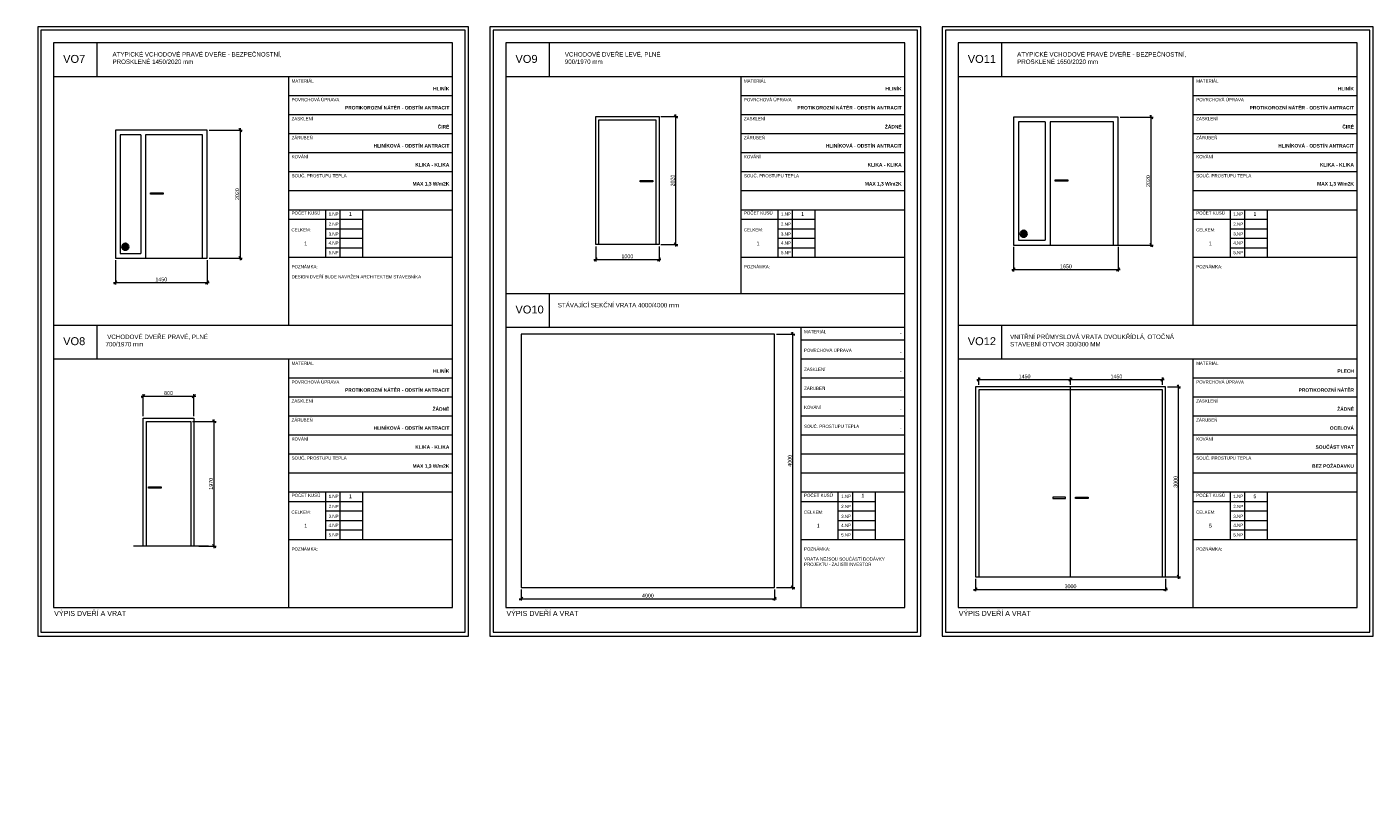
# Model space of a CAD drawing. Header units: millimetres. Extents: x 1370 to 200126, y -9734 to 86273.
# Tile 16 of 23: x 42785 to 64035, y 53182 to 65589. Entities that reach past the tile are written whole.
import ezdxf

# ---------------------------------------------------------------- set-up
doc = ezdxf.new("R2010")
doc.units = ezdxf.units.MM
doc.layers.get('0').update_dxf_attribs({"plot": 0})
doc.layers.add('000_NETISK', color=32, linetype='Continuous', lineweight=9, plot=False)
for name, color, linetype, lineweight in [('01_STAV_DVERE', 21, 'Continuous', 9), ('01_STAV_koty100', 4, 'Continuous', 13), ('01_STAV_nove kce - slabe', 70, 'Continuous', 13), ('01_STAV_popis100', 4, 'Continuous', 13), ('_zelena fasada', 60, 'Continuous', 35), ('AA_POPIS', 7, 'Continuous', 13), ('AA_ROZPISKY', 7, 'Continuous', 15)]:
    doc.layers.add(name, color=color, linetype=linetype, lineweight=lineweight)
doc.styles.add('5.0 M50', font='arial.ttf', dxfattribs={"height": 250})
doc.styles.add('KCA', font='arial.ttf')
doc.styles.get("Standard").update_dxf_attribs({"font": 'arial.ttf'})
doc.styles.add('TM_50_2.5', font='arial.ttf', dxfattribs={"height": 125})
doc.dimstyles.new('AS20', dxfattribs={"dimtxt": 60, "dimasz": 50, "dimexe": 30, "dimexo": 30, "dimgap": 20, "dimtad": 0, "dimdec": 0, "dimrnd": 5, "dimdsep": 46, "dimtxsty": 'KCA', "dimblk1": 'OBLIQUE', "dimblk2": 'OBLIQUE', "dimsah": 1, "dimcen": 100, "dimdle": 30, "dimclrd": 256, "dimclre": 256, "dimclrt": 256, "dimadec": 0, "dimazin": 0, "dimtfac": 0.8, "dimtdec": 0, "dimtix": 1, "dimtmove": 1, "dimatfit": 0, "dimldrblk": 'OPEN', "dimfxl": 1, "dimtvp": 0.8, "dimtolj": 1, "dimlwd": -1, "dimlwe": -1, "dimarcsym": 0})

# ---------------------------------------------------------------- blocks, each defined once
blk = doc.blocks.new('_OBLIQUE')
at = {"color": 0, "linetype": 'ByBlock'}
blk.add_line((-0.5, -0.5), (0.5, 0.5), dxfattribs=at)
blk = doc.blocks.new('*D28')
at = {"layer": '01_STAV_koty100', "transparency": 16777216}
for p, q in [((45401, 59364), (45770, 59364)), ((45740, 57364), (45740, 59394)), ((45501, 57394), (45770, 57394))]:
    blk.add_line(p, q, dxfattribs=at)
at = {"layer": 'Defpoints', "color": 0, "transparency": 16777216}
for p in [(45371, 59364), (45740, 59364), (45471, 57394)]:
    blk.add_point(p, dxfattribs=at)
at = {"layer": '01_STAV_koty100', "transparency": 16777216, "xscale": 50, "yscale": 50, "zscale": 50}
for p, rotation in [((45740, 59364), 90), ((45740, 57394), 270)]:
    blk.add_blockref('_OBLIQUE', p, dxfattribs=dict(at, rotation=rotation))
at = {"layer": '01_STAV_koty100', "transparency": 16777216, "insert": (45691, 58379), "char_height": 60, "attachment_point": 5, "rotation": 90, "style": 'KCA'}
blk.add_mtext('\\A1;1970', dxfattribs=at)
blk = doc.blocks.new('_OPEN')
at = {"color": 0, "linetype": 'ByBlock'}
for p, q in [((-1, 0.17), (0, 0)), ((0, 0), (-1, -0.17)), ((0, 0), (-1, 0))]:
    blk.add_line(p, q, dxfattribs=at)
blk = doc.blocks.new('*D29')
at = {"layer": '01_STAV_koty100', "transparency": 16777216}
for p, q in [((44591, 59762), (45451, 59762)), ((44621, 59444), (44621, 59792)), ((45421, 59444), (45421, 59792))]:
    blk.add_line(p, q, dxfattribs=at)
at = {"layer": 'Defpoints', "color": 0, "transparency": 16777216}
for p in [(45421, 59762), (44621, 59414), (45421, 59414)]:
    blk.add_point(p, dxfattribs=at)
at = {"layer": '01_STAV_koty100', "transparency": 16777216, "xscale": 50, "yscale": 50, "zscale": 50, "rotation": 180}
blk.add_blockref('_OBLIQUE', (44621, 59762), dxfattribs=at)
at = {"layer": '01_STAV_koty100', "transparency": 16777216, "xscale": 50, "yscale": 50, "zscale": 50}
blk.add_blockref('_OBLIQUE', (45421, 59762), dxfattribs=at)
at = {"layer": '01_STAV_koty100', "transparency": 16777216, "insert": (45021, 59811), "char_height": 60, "attachment_point": 5, "style": 'KCA'}
blk.add_mtext('\\A1;800', dxfattribs=at)
blk = doc.blocks.new('adfafdafa')
at = {"layer": '_zelena fasada', "ltscale": 1000}
h = blk.add_hatch(color=256, dxfattribs=at)
h.dxf.hatch_style = 1
h.paths.add_polyline_path([(-203514, -17329, 1), (-203414, -17329, 1)])
blk.add_circle((-203464, -17329), 50, dxfattribs=at)
blk = doc.blocks.new('*D30')
at = {"layer": '01_STAV_koty100', "transparency": 16777216}
for p, q in [((44181, 61910), (44181, 61525)), ((45631, 61910), (45631, 61525)), ((44151, 61555), (45661, 61555))]:
    blk.add_line(p, q, dxfattribs=at)
at = {"layer": 'Defpoints', "color": 0, "transparency": 16777216}
for p in [(44181, 61940), (45631, 61940), (45631, 61555)]:
    blk.add_point(p, dxfattribs=at)
at = {"layer": '01_STAV_koty100', "transparency": 16777216, "xscale": 50, "yscale": 50, "zscale": 50, "rotation": 180}
blk.add_blockref('_OBLIQUE', (44181, 61555), dxfattribs=at)
at = {"layer": '01_STAV_koty100', "transparency": 16777216, "xscale": 50, "yscale": 50, "zscale": 50}
blk.add_blockref('_OBLIQUE', (45631, 61555), dxfattribs=at)
at = {"layer": '01_STAV_koty100', "transparency": 16777216, "insert": (44906, 61604), "char_height": 60, "attachment_point": 5, "style": 'KCA'}
blk.add_mtext('\\A1;1450', dxfattribs=at)
blk = doc.blocks.new('*D31')
at = {"layer": '01_STAV_koty100', "transparency": 16777216}
for p, q in [((46154, 61910), (46154, 63990)), ((45661, 63960), (46184, 63960)), ((45661, 61940), (46184, 61940))]:
    blk.add_line(p, q, dxfattribs=at)
at = {"layer": 'Defpoints', "color": 0, "transparency": 16777216}
for p in [(45631, 63960), (46154, 63960), (45631, 61940)]:
    blk.add_point(p, dxfattribs=at)
at = {"layer": '01_STAV_koty100', "transparency": 16777216, "xscale": 50, "yscale": 50, "zscale": 50}
for p, rotation in [((46154, 63960), 90), ((46154, 61940), 270)]:
    blk.add_blockref('_OBLIQUE', p, dxfattribs=dict(at, rotation=rotation))
at = {"layer": '01_STAV_koty100', "transparency": 16777216, "insert": (46105, 62950), "char_height": 60, "attachment_point": 5, "rotation": 90, "style": 'KCA'}
blk.add_mtext('\\A1;2020', dxfattribs=at)
blk = doc.blocks.new('*D32')
at = {"layer": '01_STAV_koty100', "transparency": 16777216}
for p, q in [((51764, 62125), (51764, 61889)), ((52764, 62125), (52764, 61889)), ((51734, 61919), (52794, 61919))]:
    blk.add_line(p, q, dxfattribs=at)
at = {"layer": 'Defpoints', "color": 0, "transparency": 16777216}
for p in [(51764, 62155), (52764, 62155), (52764, 61919)]:
    blk.add_point(p, dxfattribs=at)
at = {"layer": '01_STAV_koty100', "transparency": 16777216, "xscale": 50, "yscale": 50, "zscale": 50, "rotation": 180}
blk.add_blockref('_OBLIQUE', (51764, 61919), dxfattribs=at)
at = {"layer": '01_STAV_koty100', "transparency": 16777216, "xscale": 50, "yscale": 50, "zscale": 50}
blk.add_blockref('_OBLIQUE', (52764, 61919), dxfattribs=at)
at = {"layer": '01_STAV_koty100', "transparency": 16777216, "insert": (52264, 61968), "char_height": 60, "attachment_point": 5, "style": 'KCA'}
blk.add_mtext('\\A1;1000', dxfattribs=at)
blk = doc.blocks.new('*D33')
at = {"layer": '01_STAV_koty100', "transparency": 16777216}
for p, q in [((53028, 62125), (53028, 64205)), ((52794, 64175), (53058, 64175)), ((52794, 62155), (53058, 62155))]:
    blk.add_line(p, q, dxfattribs=at)
at = {"layer": 'Defpoints', "color": 0, "transparency": 16777216}
for p in [(52764, 64175), (53028, 64175), (52764, 62155)]:
    blk.add_point(p, dxfattribs=at)
at = {"layer": '01_STAV_koty100', "transparency": 16777216, "xscale": 50, "yscale": 50, "zscale": 50}
for p, rotation in [((53028, 64175), 90), ((53028, 62155), 270)]:
    blk.add_blockref('_OBLIQUE', p, dxfattribs=dict(at, rotation=rotation))
at = {"layer": '01_STAV_koty100', "transparency": 16777216, "insert": (52979, 63165), "char_height": 60, "attachment_point": 5, "rotation": 90, "style": 'KCA'}
blk.add_mtext('\\A1;2020', dxfattribs=at)
blk = doc.blocks.new('*D34')
at = {"layer": '01_STAV_koty100', "transparency": 16777216}
for p, q in [((50557, 56565), (54617, 56565)), ((50587, 56712), (50587, 56535)), ((54587, 56712), (54587, 56535))]:
    blk.add_line(p, q, dxfattribs=at)
at = {"layer": 'Defpoints', "color": 0, "transparency": 16777216}
for p in [(50587, 56742), (54587, 56742), (54587, 56565)]:
    blk.add_point(p, dxfattribs=at)
at = {"layer": '01_STAV_koty100', "transparency": 16777216, "xscale": 50, "yscale": 50, "zscale": 50, "rotation": 180}
blk.add_blockref('_OBLIQUE', (50587, 56565), dxfattribs=at)
at = {"layer": '01_STAV_koty100', "transparency": 16777216, "xscale": 50, "yscale": 50, "zscale": 50}
blk.add_blockref('_OBLIQUE', (54587, 56565), dxfattribs=at)
at = {"layer": '01_STAV_koty100', "transparency": 16777216, "insert": (52587, 56614), "char_height": 60, "attachment_point": 5, "style": 'KCA'}
blk.add_mtext('\\A1;4000', dxfattribs=at)
blk = doc.blocks.new('*D35')
at = {"layer": '01_STAV_koty100', "transparency": 16777216}
for p, q in [((54617, 60742), (54906, 60742)), ((54876, 56712), (54876, 60772)), ((54617, 56742), (54906, 56742))]:
    blk.add_line(p, q, dxfattribs=at)
at = {"layer": 'Defpoints', "color": 0, "transparency": 16777216}
for p in [(54587, 60742), (54876, 60742), (54587, 56742)]:
    blk.add_point(p, dxfattribs=at)
at = {"layer": '01_STAV_koty100', "transparency": 16777216, "xscale": 50, "yscale": 50, "zscale": 50}
for p, rotation in [((54876, 60742), 90), ((54876, 56742), 270)]:
    blk.add_blockref('_OBLIQUE', p, dxfattribs=dict(at, rotation=rotation))
at = {"layer": '01_STAV_koty100', "transparency": 16777216, "insert": (54827, 58742), "char_height": 60, "attachment_point": 5, "rotation": 90, "style": 'KCA'}
blk.add_mtext('\\A1;4000', dxfattribs=at)
blk = doc.blocks.new('*D36')
at = {"layer": '01_STAV_koty100', "transparency": 16777216}
for p, q in [((58361, 62116), (58361, 61731)), ((60011, 62116), (60011, 61731)), ((58331, 61761), (60041, 61761))]:
    blk.add_line(p, q, dxfattribs=at)
at = {"layer": 'Defpoints', "color": 0, "transparency": 16777216}
for p in [(58361, 62146), (60011, 62146), (60011, 61761)]:
    blk.add_point(p, dxfattribs=at)
at = {"layer": '01_STAV_koty100', "transparency": 16777216, "xscale": 50, "yscale": 50, "zscale": 50, "rotation": 180}
blk.add_blockref('_OBLIQUE', (58361, 61761), dxfattribs=at)
at = {"layer": '01_STAV_koty100', "transparency": 16777216, "xscale": 50, "yscale": 50, "zscale": 50}
blk.add_blockref('_OBLIQUE', (60011, 61761), dxfattribs=at)
at = {"layer": '01_STAV_koty100', "transparency": 16777216, "insert": (59186, 61810), "char_height": 60, "attachment_point": 5, "style": 'KCA'}
blk.add_mtext('\\A1;1650', dxfattribs=at)
blk = doc.blocks.new('*D37')
at = {"layer": '01_STAV_koty100', "transparency": 16777216}
for p, q in [((60534, 62116), (60534, 64196)), ((60041, 64166), (60564, 64166)), ((59941, 62146), (60564, 62146))]:
    blk.add_line(p, q, dxfattribs=at)
at = {"layer": 'Defpoints', "color": 0, "transparency": 16777216}
for p in [(60011, 64166), (60534, 64166), (59911, 62146)]:
    blk.add_point(p, dxfattribs=at)
at = {"layer": '01_STAV_koty100', "transparency": 16777216, "xscale": 50, "yscale": 50, "zscale": 50}
for p, rotation in [((60534, 64166), 90), ((60534, 62146), 270)]:
    blk.add_blockref('_OBLIQUE', p, dxfattribs=dict(at, rotation=rotation))
at = {"layer": '01_STAV_koty100', "transparency": 16777216, "insert": (60485, 63156), "char_height": 60, "attachment_point": 5, "rotation": 90, "style": 'KCA'}
blk.add_mtext('\\A1;2020', dxfattribs=at)
blk = doc.blocks.new('*D142')
at = {"layer": '01_STAV_koty100', "transparency": 16777216}
for p, q in [((60966, 56880), (60966, 59940)), ((60789, 59910), (60996, 59910)), ((60639, 56910), (60996, 56910))]:
    blk.add_line(p, q, dxfattribs=at)
at = {"layer": 'Defpoints', "color": 0, "transparency": 16777216}
for p in [(60759, 59910), (60966, 59910), (60609, 56910)]:
    blk.add_point(p, dxfattribs=at)
at = {"layer": '01_STAV_koty100', "transparency": 16777216, "xscale": 50, "yscale": 50, "zscale": 50}
for p, rotation in [((60966, 59910), 90), ((60966, 56910), 270)]:
    blk.add_blockref('_OBLIQUE', p, dxfattribs=dict(at, rotation=rotation))
at = {"layer": '01_STAV_koty100', "transparency": 16777216, "insert": (60917, 58410), "char_height": 60, "attachment_point": 5, "rotation": 90, "style": 'KCA'}
blk.add_mtext('\\A1;3000', dxfattribs=at)
blk = doc.blocks.new('*D143')
at = {"layer": '01_STAV_koty100', "transparency": 16777216}
for p, q in [((57759, 56880), (57759, 56682)), ((60759, 56880), (60759, 56682)), ((57729, 56712), (60789, 56712))]:
    blk.add_line(p, q, dxfattribs=at)
at = {"layer": 'Defpoints', "color": 0, "transparency": 16777216}
for p in [(57759, 56910), (60759, 56910), (60759, 56712)]:
    blk.add_point(p, dxfattribs=at)
at = {"layer": '01_STAV_koty100', "transparency": 16777216, "xscale": 50, "yscale": 50, "zscale": 50, "rotation": 180}
blk.add_blockref('_OBLIQUE', (57759, 56712), dxfattribs=at)
at = {"layer": '01_STAV_koty100', "transparency": 16777216, "xscale": 50, "yscale": 50, "zscale": 50}
blk.add_blockref('_OBLIQUE', (60759, 56712), dxfattribs=at)
at = {"layer": '01_STAV_koty100', "transparency": 16777216, "insert": (59259, 56761), "char_height": 60, "attachment_point": 5, "style": 'KCA'}
blk.add_mtext('\\A1;3000', dxfattribs=at)
blk = doc.blocks.new('*D144')
at = {"layer": '01_STAV_koty100', "transparency": 16777216}
for p, q in [((59229, 60024), (60739, 60024)), ((59259, 59940), (59259, 60054)), ((60709, 59940), (60709, 60054))]:
    blk.add_line(p, q, dxfattribs=at)
at = {"layer": 'Defpoints', "color": 0, "transparency": 16777216}
for p in [(60709, 60024), (59259, 59910), (60709, 59910)]:
    blk.add_point(p, dxfattribs=at)
at = {"layer": '01_STAV_koty100', "transparency": 16777216, "xscale": 50, "yscale": 50, "zscale": 50, "rotation": 180}
blk.add_blockref('_OBLIQUE', (59259, 60024), dxfattribs=at)
at = {"layer": '01_STAV_koty100', "transparency": 16777216, "xscale": 50, "yscale": 50, "zscale": 50}
blk.add_blockref('_OBLIQUE', (60709, 60024), dxfattribs=at)
at = {"layer": '01_STAV_koty100', "transparency": 16777216, "insert": (59984, 60073), "char_height": 60, "attachment_point": 5, "style": 'KCA'}
blk.add_mtext('\\A1;1450', dxfattribs=at)
blk = doc.blocks.new('*D145')
at = {"layer": '01_STAV_koty100', "transparency": 16777216}
for p, q in [((57779, 60024), (59289, 60024)), ((57809, 59940), (57809, 60054)), ((59259, 59940), (59259, 60054))]:
    blk.add_line(p, q, dxfattribs=at)
at = {"layer": 'Defpoints', "color": 0, "transparency": 16777216}
for p in [(59259, 60024), (57809, 59910), (59259, 59910)]:
    blk.add_point(p, dxfattribs=at)
at = {"layer": '01_STAV_koty100', "transparency": 16777216, "xscale": 50, "yscale": 50, "zscale": 50, "rotation": 180}
blk.add_blockref('_OBLIQUE', (57809, 60024), dxfattribs=at)
at = {"layer": '01_STAV_koty100', "transparency": 16777216, "xscale": 50, "yscale": 50, "zscale": 50}
blk.add_blockref('_OBLIQUE', (59259, 60024), dxfattribs=at)
at = {"layer": '01_STAV_koty100', "transparency": 16777216, "insert": (58534, 60073), "char_height": 60, "attachment_point": 5, "style": 'KCA'}
blk.add_mtext('\\A1;1450', dxfattribs=at)

msp = doc.modelspace()

# ---------------------------------------------------------------- linework, layer by layer
at = {"layer": '000_NETISK', "color": 7, "ltscale": 1000}
for points in [[(42955, 65588.9), (42955, 55971.7), (49755, 55971.7), (49755, 65588.9)], [(42955, 55971.7), (49755, 55971.7), (49755, 65588.9), (42955, 65588.9)], [(43005, 65538.9), (43005, 56039.3), (49705, 56039.3), (49705, 65538.9)], [(50095, 65588.9), (50095, 55971.7), (56895, 55971.7), (56895, 65588.9)], [(50095, 55971.7), (56895, 55971.7), (56895, 65588.9), (50095, 65588.9)], [(50145, 65538.9), (50145, 56039.3), (56845, 56039.3), (56845, 65538.9)], [(57235, 65588.9), (57235, 55971.7), (64035, 55971.7), (64035, 65588.9)], [(57235, 55971.7), (64035, 55971.7), (64035, 65588.9), (57235, 65588.9)], [(57285, 65538.9), (57285, 56039.3), (63985, 56039.3), (63985, 65538.9)]]:
    msp.add_lwpolyline(points, close=True, dxfattribs=at)
at = {"layer": '01_STAV_nove kce - slabe', "color": 7}
for p, q in [((58861.2, 64091.3), (58861.2, 62221.3)), ((58936.2, 64091.3), (58936.2, 62146.3)), ((44581.2, 63885.4), (44581.2, 62015.4)), ((44656.2, 63885.4), (44656.2, 61940.4)), ((59259.2, 56909.9), (59259.2, 59909.9)), ((44671.1, 57393.5), (44468.3, 57393.5)), ((45650.7, 57393.5), (45371.1, 57393.5))]:
    msp.add_line(p, q, dxfattribs=at)
for points in [[(51764, 64174.8), (52764, 64174.8), (52764, 62154.8), (51764, 62154.8)], [(58361.2, 62146.3), (60011.2, 62146.3), (60011.2, 64166.3), (58361.2, 64166.3)], [(44181.2, 61940.4), (45631.2, 61940.4), (45631.2, 63960.4), (44181.2, 63960.4)], [(52463.8, 63166.3), (52663.8, 63166.3), (52663.8, 63146.3), (52463.8, 63146.3)], [(59016, 63174.8), (59216, 63174.8), (59216, 63154.8), (59016, 63154.8)], [(44736, 62968.9), (44936, 62968.9), (44936, 62948.9), (44736, 62948.9)], [(50587, 56742.5), (54587, 56742.5), (54587, 60742.5), (50587, 60742.5)], [(57759.2, 56909.9), (60759.2, 56909.9), (60759.2, 59909.9), (57759.2, 59909.9)], [(57809.2, 56909.9), (60709.2, 56909.9), (60709.2, 59859.9), (57809.2, 59859.9)], [(44671.1, 59363.5), (45371.1, 59363.5), (45371.1, 57393.5), (44671.1, 57393.5)], [(44703.3, 58328.7), (44903.3, 58328.7), (44903.3, 58308.7), (44703.3, 58308.7)], [(59179.4, 58165.9), (58979.4, 58165.9), (58979.4, 58145.9), (59179.4, 58145.9)], [(59339.1, 58165.9), (59539.1, 58165.9), (59539.1, 58145.9), (59339.1, 58145.9)]]:
    msp.add_lwpolyline(points, close=True, dxfattribs=at)
for points in [[(51814, 62154.8), (51814, 64124.8), (52714, 64124.8), (52714, 62154.8)], [(58861.2, 64091.3), (58436.2, 64091.3), (58436.2, 62221.3), (58861.2, 62221.3)], [(59936.2, 62146.3), (59936.2, 64091.3), (58936.2, 64091.3)], [(44581.2, 63885.4), (44256.2, 63885.4), (44256.2, 62015.4), (44581.2, 62015.4)], [(45556.2, 61940.4), (45556.2, 63885.4), (44656.2, 63885.4)], [(44621.1, 57393.5), (44621.1, 59413.5), (45421.1, 59413.5), (45421.1, 57393.5)]]:
    msp.add_lwpolyline(points, dxfattribs=at)
at = {"layer": '01_STAV_popis100', "color": 7, "ltscale": 1000}
for p, q in [((43890, 65338.9), (43890, 64804.9)), ((51030, 65338.9), (51030, 64804.9)), ((58170, 65338.9), (58170, 64804.9)), ((43205, 64804.9), (49505, 64804.9)), ((46912, 64804.9), (46912, 60881.4)), ((50345, 64804.9), (56645, 64804.9)), ((54052, 64804.9), (54052, 61383.9)), ((57485, 64804.9), (63785, 64804.9)), ((61192, 64804.9), (61192, 60881.4)), ((46912, 64504.9), (49505, 64504.9)), ((54052, 64504.9), (56645, 64504.9)), ((61192, 64504.9), (63785, 64504.9)), ((46912, 64204.9), (49505, 64204.9)), ((54052, 64204.9), (56645, 64204.9)), ((61192, 64204.9), (63785, 64204.9)), ((46912, 63904.9), (49505, 63904.9)), ((54052, 63904.9), (56645, 63904.9)), ((61192, 63904.9), (63785, 63904.9)), ((46912, 63604.9), (49505, 63604.9)), ((54052, 63604.9), (56645, 63604.9)), ((61192, 63604.9), (63785, 63604.9)), ((46912, 63304.9), (49505, 63304.9)), ((54052, 63304.9), (56645, 63304.9)), ((61192, 63304.9), (63785, 63304.9)), ((46912, 63004.9), (49505, 63004.9)), ((54052, 63004.9), (56645, 63004.9)), ((61192, 63004.9), (63785, 63004.9)), ((46912, 62704.9), (49505, 62704.9)), ((47497.5, 62704.9), (47497.5, 61954.9)), ((47727, 62704.9), (47727, 61954.9)), ((48083, 62704.9), (48083, 61954.9)), ((54052, 62704.9), (56645, 62704.9)), ((54637.5, 62704.9), (54637.5, 61954.9)), ((54867, 62704.9), (54867, 61954.9)), ((55223, 62704.9), (55223, 61954.9)), ((61192, 62704.9), (63785, 62704.9)), ((61777.5, 62704.9), (61777.5, 61954.9)), ((62007, 62704.9), (62007, 61954.9)), ((62363, 62704.9), (62363, 61954.9)), ((46912, 62554.9), (48083, 62554.9)), ((54052, 62554.9), (55223, 62554.9)), ((61192, 62554.9), (62363, 62554.9)), ((47497.5, 62404.9), (48083, 62404.9)), ((54637.5, 62404.9), (55223, 62404.9)), ((61777.5, 62404.9), (62363, 62404.9)), ((47497.5, 62254.9), (48083, 62254.9)), ((47497.5, 62104.9), (48083, 62104.9)), ((54637.5, 62254.9), (55223, 62254.9)), ((54637.5, 62104.9), (55223, 62104.9)), ((61777.5, 62254.9), (62363, 62254.9)), ((61777.5, 62104.9), (62363, 62104.9)), ((46912, 61954.9), (49505, 61954.9)), ((54052, 61954.9), (56645, 61954.9)), ((61192, 61954.9), (63785, 61954.9)), ((50345, 61383.9), (56645, 61383.9)), ((51030, 61383.9), (51030, 60849.9)), ((43205, 60883.9), (49505, 60883.9)), ((43890, 60883.9), (43890, 60349.9)), ((50345, 60849.9), (56645, 60849.9)), ((55002, 60849.9), (55002, 56426.4)), ((57485, 60883.9), (63785, 60883.9)), ((58170, 60883.9), (58170, 60349.9)), ((55002, 60649.9), (56645, 60649.9)), ((43205, 60349.9), (49505, 60349.9)), ((46912, 60349.9), (46912, 56426.4)), ((55002, 60349.9), (56645, 60349.9)), ((57485, 60349.9), (63785, 60349.9)), ((61192, 60349.9), (61192, 56426.4)), ((46912, 60049.9), (49505, 60049.9)), ((55002, 60049.9), (56645, 60049.9)), ((61192, 60049.9), (63785, 60049.9)), ((46912, 59749.9), (49505, 59749.9)), ((55002, 59749.9), (56645, 59749.9)), ((61192, 59749.9), (63785, 59749.9)), ((46912, 59449.9), (49505, 59449.9)), ((55002, 59449.9), (56645, 59449.9)), ((61192, 59449.9), (63785, 59449.9)), ((46912, 59149.9), (49505, 59149.9)), ((55002, 59149.9), (56645, 59149.9)), ((61192, 59149.9), (63785, 59149.9)), ((46912, 58849.9), (49505, 58849.9)), ((55002, 58849.9), (56645, 58849.9)), ((61192, 58849.9), (63785, 58849.9)), ((46912, 58549.9), (49505, 58549.9)), ((55002, 58549.9), (56645, 58549.9)), ((61192, 58549.9), (63785, 58549.9)), ((46912, 58249.9), (49505, 58249.9)), ((47497.5, 58249.9), (47497.5, 57499.9)), ((47727, 58249.9), (47727, 57499.9)), ((48083, 58249.9), (48083, 57499.9)), ((55002, 58249.9), (56645, 58249.9)), ((55587.5, 58249.9), (55587.5, 57499.9)), ((55817, 58249.9), (55817, 57499.9)), ((56173, 58249.9), (56173, 57499.9)), ((61192, 58249.9), (63785, 58249.9)), ((61777.5, 58249.9), (61777.5, 57499.9)), ((62007, 58249.9), (62007, 57499.9)), ((62363, 58249.9), (62363, 57499.9)), ((46912, 58099.9), (48083, 58099.9)), ((55002, 58099.9), (56173, 58099.9)), ((61192, 58099.9), (62363, 58099.9)), ((47497.5, 57949.9), (48083, 57949.9)), ((55587.5, 57949.9), (56173, 57949.9)), ((61777.5, 57949.9), (62363, 57949.9)), ((47497.5, 57799.9), (48083, 57799.9)), ((47497.5, 57649.9), (48083, 57649.9)), ((55587.5, 57799.9), (56173, 57799.9)), ((55587.5, 57649.9), (56173, 57649.9)), ((61777.5, 57799.9), (62363, 57799.9)), ((61777.5, 57649.9), (62363, 57649.9)), ((46912, 57499.9), (49505, 57499.9)), ((55002, 57499.9), (56645, 57499.9)), ((61192, 57499.9), (63785, 57499.9))]:
    msp.add_line(p, q, dxfattribs=at)
for points in [[(43205, 65338.9), (43205, 56428.9), (49505, 56428.9), (49505, 65338.9)], [(50345, 65338.9), (50345, 56428.9), (56645, 56428.9), (56645, 65338.9)], [(57485, 65338.9), (57485, 56428.9), (63785, 56428.9), (63785, 65338.9)]]:
    msp.add_lwpolyline(points, close=True, dxfattribs=at)

# ---------------------------------------------------------------- block references
at = {"layer": '_zelena fasada', "color": 7, "rotation": 359.994372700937}
for p in [(261985.4, 79633.7), (247804.9, 79427.9)]:
    msp.add_blockref('adfafdafa', p, dxfattribs=at)

# ---------------------------------------------------------------- texts
at = {"layer": '01_STAV_DVERE', "color": 7, "char_height": 125, "attachment_point": 1, "style": 'TM_50_2.5'}
for s, insert in [('VO7', (43356.6, 65146.9)), ('VO9', (50496.6, 65146.9)), ('VO11', (57636.6, 65146.9)), ('VO10', (50496.6, 61191.9)), ('VO8', (43356.6, 60691.9)), ('VO12', (57636.6, 60691.9))]:
    msp.add_mtext_dynamic_manual_height_columns(s, width=385.67, gutter_width=12.5, heights=[0], dxfattribs=dict(at, insert=insert))
at = {"layer": 'AA_POPIS', "color": 7, "attachment_point": 1, "rotation": 359.99437, "style": '5.0 M50'}
for s, width, heights, insert, char_height in [('\\A1;ATYPICKÉ VCHODOVÉ PRAVÉ DVEŘE - BEZPEČNOSTNÍ, PROSKLENÉ 1450/2020 mm', 3185.769, [0], (44136, 65191.4), 70), ('\\A1;VCHODOVÉ DVEŘE LEVÉ, PLNÉ\\P900/1970 mm', 3185.805, [563.5], (51276, 65191.4), 70), ('\\A1;ATYPICKÉ VCHODOVÉ PRAVÉ DVEŘE - BEZPEČNOSTNÍ, PROSKLENÉ 1650/2020 mm', 3185.769, [0], (58416, 65191.4), 70), ('MATERIÁL', 672.312, [0], (46963, 64759.9), 50), ('MATERIÁL', 672.312, [0], (54103, 64759.9), 50), ('MATERIÁL', 672.312, [0], (61243, 64759.9), 50), ('POVRCHOVÁ ÚPRAVA', 1088.492, [0], (46963, 64465.4), 50), ('POVRCHOVÁ ÚPRAVA', 1088.492, [0], (54103, 64465.4), 50), ('POVRCHOVÁ ÚPRAVA', 1088.492, [0], (61243, 64465.4), 50), ('ZASKLENÍ', 672.312, [0], (46963, 64165.4), 50), ('ZASKLENÍ', 672.312, [0], (54103, 64165.4), 50), ('ZASKLENÍ', 672.312, [0], (61243, 64165.4), 50), ('ZÁRUBEŇ', 942.754, [0], (46963, 63865.4), 50), ('ZÁRUBEŇ', 942.754, [0], (54103, 63865.4), 50), ('ZÁRUBEŇ', 942.754, [0], (61243, 63865.4), 50), ('KOVÁNÍ', 942.754, [0], (46963, 63565.4), 50), ('KOVÁNÍ', 942.754, [0], (54103, 63565.4), 50), ('KOVÁNÍ', 942.754, [0], (61243, 63565.4), 50), ('SOUČ. PROSTUPU TEPLA', 942.754, [0], (46963, 63265.4), 50), ('SOUČ. PROSTUPU TEPLA', 942.754, [0], (54103, 63265.4), 50), ('SOUČ. PROSTUPU TEPLA', 942.754, [0], (61243, 63265.4), 50), ('POČET KUSŮ', 942.754, [0], (46963, 62677.4), 50), ('2.NP', 942.754, [0], (47548.5, 62501.8), 50), ('1.NP', 942.754, [0], (47548.5, 62661.9), 50), ('1', 1526.496, [60.2], (47866.5, 62666.8), 60), ('POČET KUSŮ', 942.754, [0], (54103, 62677.4), 50), ('2.NP', 942.754, [0], (54688.5, 62501.8), 50), ('1.NP', 942.754, [0], (54688.5, 62661.9), 50), ('1', 1526.496, [60.2], (55006.5, 62666.8), 60), ('POČET KUSŮ', 942.754, [0], (61243, 62677.4), 50), ('2.NP', 942.754, [0], (61828.5, 62501.8), 50), ('1.NP', 942.754, [0], (61828.5, 62661.9), 50), ('1', 1526.496, [60.2], (62146.5, 62666.8), 60), ('CELKEM:', 942.754, [0], (46961, 62411.9), 50), ('3.NP', 942.754, [0], (47548.5, 62345.4), 50), ('CELKEM:', 942.754, [0], (54101, 62411.9), 50), ('3.NP', 942.754, [0], (54688.5, 62345.4), 50), ('CELKEM:', 942.754, [0], (61241, 62411.9), 50), ('3.NP', 942.754, [0], (61828.5, 62345.4), 50), ('1', 1526.496, [0], (47162.5, 62202.4), 60), ('4.NP', 942.754, [0], (47548.5, 62203.8), 50), ('5.NP', 942.754, [0], (47548.5, 62052.1), 50), ('1', 1526.496, [0], (54302.5, 62202.4), 60), ('4.NP', 942.754, [0], (54688.5, 62203.8), 50), ('5.NP', 942.754, [0], (54688.5, 62052.1), 50), ('1', 1526.496, [0], (61442.5, 62202.4), 60), ('4.NP', 942.754, [0], (61828.5, 62203.8), 50), ('5.NP', 942.754, [0], (61828.5, 62052.1), 50), ('POZNÁMKA:', 942.754, [0], (46963, 61829.6), 50), ('POZNÁMKA:', 942.754, [0], (54103, 61829.6), 50), ('POZNÁMKA:', 942.754, [0], (61243, 61829.6), 50), ('DESIGN DVEŘÍ BUDE NAVRŽEN ARCHITEKTEM STAVEBNÍKA', 2445.244, [0], (46963, 61670.9), 50), ('\\A1;STÁVAJÍCÍ SEKČNÍ VRATA 4000/4000 mm', 3185.769, [0], (51165.3, 61233.3), 70), ('MATERIÁL', 672.312, [0], (55053, 60804.9), 50), ('\\A1; VCHODOVÉ DVEŘE PRAVÉ, PLNÉ\\P700/1970 mm', 3185.769, [0], (44025.3, 60733.3), 70), ('\\A1;VNITŘNÍ PRŮMYSLOVÁ VRATA DVOUKŘÍDLÁ, OTOČNÁ\\PSTAVEBNÍ OTVOR 300/300 MM', 3185.769, [0], (58305.3, 60733.3), 70), ('POVRCHOVÁ ÚPRAVA', 1088.492, [0], (55053, 60510.4), 50), ('MATERIÁL', 672.312, [0], (46963, 60304.9), 50), ('ZASKLENÍ', 672.312, [0], (55053, 60210.4), 50), ('MATERIÁL', 672.312, [0], (61243, 60304.9), 50), ('POVRCHOVÁ ÚPRAVA', 1088.492, [0], (46963, 60010.4), 50), ('ZÁRUBEŇ', 942.754, [0], (55053, 59910.4), 50), ('POVRCHOVÁ ÚPRAVA', 1088.492, [0], (61243, 60010.4), 50), ('ZASKLENÍ', 672.312, [0], (46963, 59710.4), 50), ('ZASKLENÍ', 672.312, [0], (61243, 59710.4), 50), ('KOVÁNÍ', 942.754, [0], (55053, 59610.4), 50), ('ZÁRUBEŇ', 942.754, [0], (46963, 59410.4), 50), ('SOUČ. PROSTUPU TEPLA', 942.754, [0], (55053, 59310.4), 50), ('ZÁRUBEŇ', 942.754, [0], (61243, 59410.4), 50), ('KOVÁNÍ', 942.754, [0], (46963, 59110.4), 50), ('KOVÁNÍ', 942.754, [0], (61243, 59110.4), 50), ('SOUČ. PROSTUPU TEPLA', 942.754, [0], (46963, 58810.4), 50), ('SOUČ. PROSTUPU TEPLA', 942.754, [0], (61243, 58810.4), 50), ('POČET KUSŮ', 942.754, [0], (46963, 58222.4), 50), ('POČET KUSŮ', 942.754, [0], (55053, 58222.4), 50), ('POČET KUSŮ', 942.754, [0], (61243, 58222.4), 50), ('2.NP', 942.754, [0], (47548.5, 58046.8), 50), ('1.NP', 942.754, [0], (47548.5, 58206.9), 50), ('1', 1526.496, [60.2], (47866.5, 58211.8), 60), ('2.NP', 942.754, [0], (55638.5, 58046.8), 50), ('1.NP', 942.754, [0], (55638.5, 58206.9), 50), ('1', 1526.496, [0], (55958.2, 58222.9), 60), ('2.NP', 942.754, [0], (61828.5, 58046.8), 50), ('1.NP', 942.754, [0], (61828.5, 58206.9), 50), ('5', 1526.496, [60.2], (62146.5, 58211.8), 60), ('CELKEM:', 942.754, [0], (46961, 57956.9), 50), ('3.NP', 942.754, [0], (47548.5, 57890.4), 50), ('CELKEM:', 942.754, [0], (55051, 57956.9), 50), ('3.NP', 942.754, [0], (55638.5, 57890.4), 50), ('CELKEM:', 942.754, [0], (61241, 57956.9), 50), ('3.NP', 942.754, [0], (61828.5, 57890.4), 50), ('1', 1526.496, [0], (47162.5, 57747.4), 60), ('4.NP', 942.754, [0], (47548.5, 57748.8), 50), ('5.NP', 942.754, [0], (47548.5, 57597.1), 50), ('1', 1526.496, [0], (55252.5, 57747.4), 60), ('4.NP', 942.754, [0], (55638.5, 57748.8), 50), ('5.NP', 942.754, [0], (55638.5, 57597.1), 50), ('5', 1526.496, [0], (61442.5, 57747.4), 60), ('4.NP', 942.754, [0], (61828.5, 57748.8), 50), ('5.NP', 942.754, [0], (61828.5, 57597.1), 50), ('POZNÁMKA:', 942.754, [0], (46963, 57374.6), 50), ('POZNÁMKA:', 942.754, [0], (55053, 57374.6), 50), ('POZNÁMKA:', 942.754, [0], (61243, 57374.6), 50), ('VRATA NEJSOU SOUČÁSTÍ DODÁVKY PROJEKTU - ZAJISTÍ INVESTOR', 1426.98, [0], (55053, 57215.9), 50), ('VÝPIS DVEŘÍ A VRAT', 1635, [0], (43215, 56372.5), 80), ('VÝPIS DVEŘÍ A VRAT', 1635, [0], (50355, 56372.5), 80), ('VÝPIS DVEŘÍ A VRAT', 1635, [0], (57495, 56372.5), 80)]:
    msp.add_mtext_dynamic_manual_height_columns(s, width=width, gutter_width=1250, heights=heights, dxfattribs=dict(at, insert=insert, char_height=char_height))
at = {"layer": 'AA_POPIS', "color": 7, "char_height": 55, "attachment_point": 3, "rotation": 359.99437}
for s, insert in [('\\pt1155;{\\fArial|b1|i0|c238|p34;HLINÍK}', (49453, 64640.9)), ('\\pt1155;{\\fArial|b1|i0|c238|p34;HLINÍK}', (56593, 64640.9)), ('\\pt1155;{\\fArial|b1|i0|c238|p34;HLINÍK}', (63733, 64640.9)), ('\\pt1155;{\\fArial|b1|i0|c238|p34;PROTIKOROZNÍ NÁTĚR - ODSTÍN ANTRACIT}', (49453, 64340.9)), ('\\pt1155;{\\fArial|b1|i0|c238|p34;PROTIKOROZNÍ NÁTĚR - ODSTÍN ANTRACIT}', (56593, 64340.9)), ('\\pt1155;{\\fArial|b1|i0|c238|p34;PROTIKOROZNÍ NÁTĚR - ODSTÍN ANTRACIT}', (63733, 64340.9)), ('\\pt1155;{\\fArial|b1|i0|c238|p34;ČIRÉ}', (49453, 64040.9)), ('\\pt1155;{\\fArial|b1|i0|c238|p34;ŽÁDNÉ}', (56593, 64040.9)), ('\\pt1155;{\\fArial|b1|i0|c238|p34;ČIRÉ}', (63733, 64040.9)), ('\\pt1155;{\\fArial|b1|i0|c238|p34;HLINÍKOVÁ - ODSTÍN ANTRACIT}', (49453, 63740.9)), ('\\pt1155;{\\fArial|b1|i0|c238|p34;HLINÍKOVÁ - ODSTÍN ANTRACIT}', (56593, 63740.9)), ('\\pt1155;{\\fArial|b1|i0|c238|p34;HLINÍKOVÁ - ODSTÍN ANTRACIT}', (63733, 63740.9)), ('\\pt1155;{\\fArial|b1|i0|c238|p34;KLIKA - KLIKA}', (49453, 63440.9)), ('\\pt1155;{\\fArial|b1|i0|c238|p34;KLIKA - KLIKA}', (56593, 63440.9)), ('\\pt1155;{\\fArial|b1|i0|c238|p34;KLIKA - KLIKA}', (63733, 63440.9)), ('\\pt1155;{\\fArial|b1|i0|c238|p34;MAX 1,3 W/m2K}', (49453, 63140.9)), ('\\pt1155;{\\fArial|b1|i0|c238|p34;MAX 1,3 W/m2K}', (56593, 63140.9)), ('\\pt1155;{\\fArial|b1|i0|c238|p34;MAX 1,3 W/m2K}', (63733, 63140.9)), ('\\pt1155;{\\fArial|b1|i0|c238|p34;-}', (56593, 60785.9)), ('\\pt1155;{\\fArial|b1|i0|c238|p34;-}', (56593, 60485.9)), ('\\pt1155;{\\fArial|b1|i0|c238|p34;HLINÍK}', (49453, 60185.9)), ('\\pt1155;{\\fArial|b1|i0|c238|p34;-}', (56593, 60185.9)), ('\\pt1155;{\\fArial|b1|i0|c238|p34;PLECH}', (63733, 60185.9)), ('\\pt1155;{\\fArial|b1|i0|c238|p34;PROTIKOROZNÍ NÁTĚR - ODSTÍN ANTRACIT}', (49453, 59885.9)), ('\\pt1155;{\\fArial|b1|i0|c238|p34;-}', (56593, 59885.9)), ('\\pt1155;{\\fArial|b1|i0|c238|p34;PROTIKOROZNÍ NÁTĚR}', (63733, 59885.9)), ('\\pt1155;{\\fArial|b1|i0|c238|p34;ŽÁDNÉ}', (49453, 59585.9)), ('\\pt1155;{\\fArial|b1|i0|c238|p34;-}', (56593, 59585.9)), ('\\pt1155;{\\fArial|b1|i0|c238|p34;ŽÁDNÉ}', (63733, 59585.9)), ('\\pt1155;{\\fArial|b1|i0|c238|p34;HLINÍKOVÁ - ODSTÍN ANTRACIT}', (49453, 59285.9)), ('\\pt1155;{\\fArial|b1|i0|c238|p34;OCELOVÁ}', (63733, 59285.9)), ('\\pt1155;{\\fArial|b1|i0|c238|p34;-}', (56593, 59285.9)), ('\\pt1155;{\\fArial|b1|i0|c238|p34;KLIKA - KLIKA}', (49453, 58985.9)), ('\\pt1155;{\\fArial|b1|i0|c238|p34;SOUČÁST VRAT}', (63733, 58985.9)), ('\\pt1155;{\\fArial|b1|i0|c238|p34;MAX 1,3 W/m2K}', (49453, 58685.9)), ('\\pt1155;{\\fArial|b1|i0|c238|p34;BEZ POŽADAVKU}', (63733, 58685.9))]:
    msp.add_mtext_dynamic_manual_height_columns(s, width=2130.527, gutter_width=150, heights=[0], dxfattribs=dict(at, insert=insert))
at = {"layer": 'AA_ROZPISKY', "color": 7, "insert": (8905.3, 54089.2), "char_height": 93.333, "attachment_point": 1, "rotation": 359.99437}
msp.add_mtext_dynamic_manual_height_columns('\\pi507.99;{\\W0.7;\\C256;Lublaňská 1002/9, 120 00 Praha 2\\P\\pi496.65,t1430,1523.3;IČO: 29136440 | +420 736 630 021\\P\\pi541.79,t1475.1,2501.8;www.ecoten.cz | info@ecoten.cz\\H1.0805x; }', width=2400.007, gutter_width=150, heights=[0], dxfattribs=at)

# ---------------------------------------------------------------- dimensions: what is measured, and where the dimension line sits
at = {"layer": '01_STAV_koty100', "color": 7}
for base, p1, p2, picture, middle in [((53028.1, 64174.8), (52764, 62154.8), (52764, 64174.8), '*D33', (52979.1, 63164.8)), ((60533.9, 64166.3), (59911.2, 62146.3), (60011.2, 64166.3), '*D37', (60484.9, 63156.3)), ((46153.9, 63960.4), (45631.2, 61940.4), (45631.2, 63960.4), '*D31', (46104.9, 62950.4)), ((54876.5, 60742.5), (54587, 56742.5), (54587, 60742.5), '*D35', (54827.4, 58742.5)), ((60966.5, 59909.9), (60609.2, 56909.9), (60759.2, 59909.9), '*D142', (60917.4, 58409.9)), ((45740.3, 59363.5), (45471.1, 57393.5), (45371.1, 59363.5), '*D28', (45691.3, 58378.5))]:
    dim = msp.add_linear_dim(base=base, p1=p1, p2=p2, angle=90, dimstyle='AS20', dxfattribs=at)
    dim.commit()
    dim.dimension.update_dxf_attribs({"geometry": picture, "text_midpoint": middle})
for base, p1, p2, picture, middle in [((52764, 61918.7), (51764, 62154.8), (52764, 62154.8), '*D32', (52264, 61967.7)), ((60011.2, 61761), (58361.2, 62146.3), (60011.2, 62146.3), '*D36', (59186.2, 61810)), ((45631.2, 61555.1), (44181.2, 61940.4), (45631.2, 61940.4), '*D30', (44906.2, 61604.1)), ((59259.2, 60023.7), (57809.2, 59909.9), (59259.2, 59909.9), '*D145', (58534.2, 60072.8)), ((60709.2, 60023.7), (59259.2, 59909.9), (60709.2, 59909.9), '*D144', (59984.2, 60072.8)), ((45421.1, 59762), (44621.1, 59413.5), (45421.1, 59413.5), '*D29', (45021.1, 59811)), ((54587, 56564.8), (50587, 56742.5), (54587, 56742.5), '*D34', (52587, 56613.8)), ((60759.2, 56711.5), (57759.2, 56909.9), (60759.2, 56909.9), '*D143', (59259.2, 56760.6))]:
    dim = msp.add_linear_dim(base=base, p1=p1, p2=p2, dimstyle='AS20', dxfattribs=at)
    dim.commit()
    dim.dimension.update_dxf_attribs({"geometry": picture, "text_midpoint": middle})

doc.saveas('drawing.dxf')
